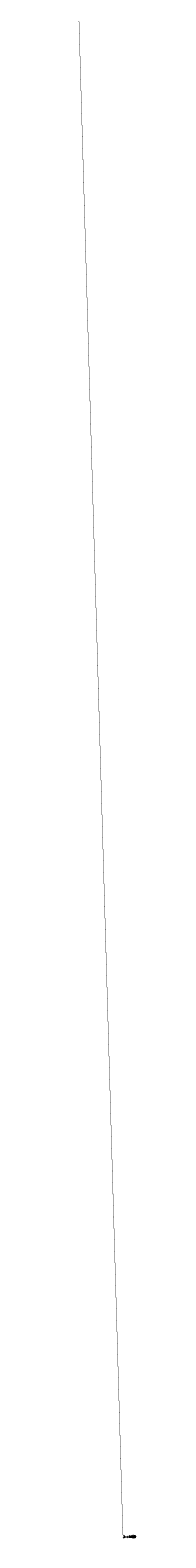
# Model space of a CAD drawing. Header units: metres. Extents: x 7542868 to 7543897, y 5828496 to 5830561.
# Tile 2 of 123: x 7543369 to 7543386, y 5828496 to 5828890. Entities that reach past the tile are written whole.
import ezdxf
from ezdxf.enums import TextEntityAlignment as Align

# ---------------------------------------------------------------- set-up
doc = ezdxf.new("R2010")
doc.units = ezdxf.units.M
doc.header["$MEASUREMENT"] = 0
for name, color, linetype in [('GLOWNA_BAZA_DZIALKI', 7, 'Continuous'), ('GLOWNA_BAZA_NUMERY_PUNKTOW', 7, 'Continuous'), ('GLOWNA_BAZA_PUNKTY', 7, 'Continuous'), ('SZUMIN_511-1_DROGA_POM_UZUPEL__', 7, 'Continuous')]:
    doc.layers.add(name, color=color, linetype=linetype)
doc.styles.add('STYL_ARIAL', font='simplex', dxfattribs={"width": 0.75, "oblique": 0.1})

msp = doc.modelspace()

# ---------------------------------------------------------------- linework, layer by layer
at = {"layer": 'GLOWNA_BAZA_DZIALKI', "color": 92, "lineweight": 20, "const_width": 0.09}
msp.add_lwpolyline([(7543368.66, 5829022.8), (7543383.91, 5828497.02)], dxfattribs=at)
at = {"layer": 'GLOWNA_BAZA_PUNKTY', "color": 7, "const_width": 0.09}
msp.add_lwpolyline([(7543383.91, 5828497.065), (7543383.9418, 5828497.0518), (7543383.955, 5828497.02), (7543383.9418, 5828496.9882), (7543383.91, 5828496.975), (7543383.8782, 5828496.9882), (7543383.865, 5828497.02), (7543383.8782, 5828497.0518), (7543383.91, 5828497.065)], dxfattribs=at)
at = {"layer": 'SZUMIN_511-1_DROGA_POM_UZUPEL__', "color": 7, "const_width": 0.09}
msp.add_lwpolyline([(7543383.91, 5828497.02), (7543368.66, 5829022.8)], dxfattribs=at)

# ---------------------------------------------------------------- texts
at = {"layer": 'GLOWNA_BAZA_NUMERY_PUNKTOW', "color": 7, "style": 'STYL_ARIAL', "width": 0.75}
msp.add_text('3-x1469', height=0.625, dxfattribs=at).set_placement((7543383.91, 5828496.8637), align=Align.TOP_LEFT)

doc.saveas('drawing.dxf')
